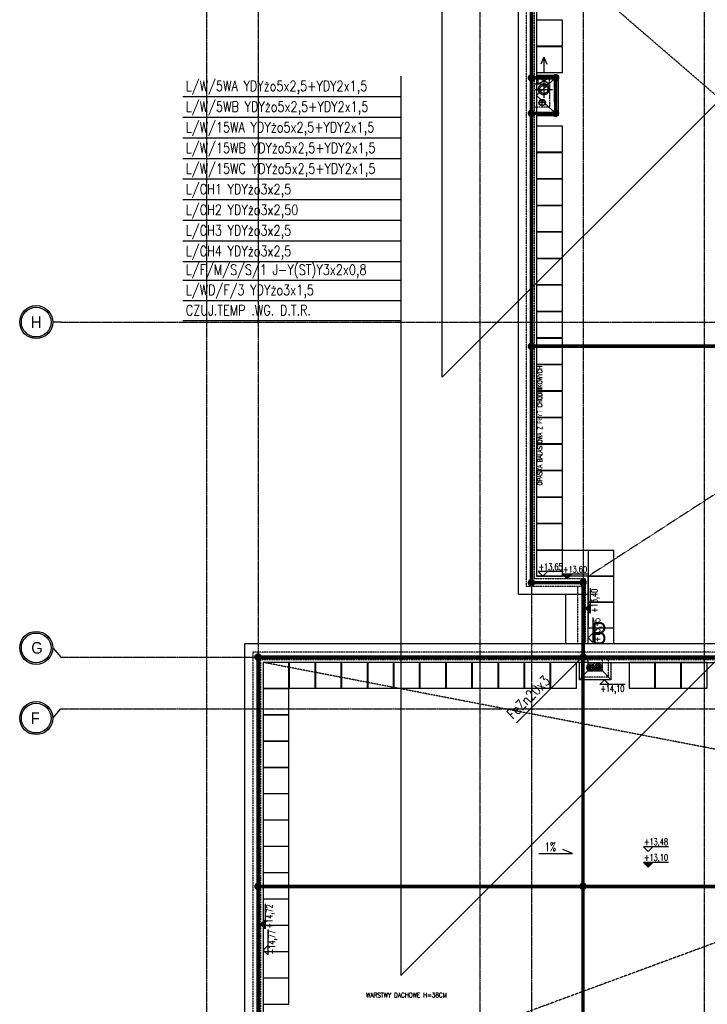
# Model space of a CAD drawing. Extents: x 3880 to 129921, y -116796 to -57711.
# Tile 47 of 110: x 50446 to 51778, y -95566 to -93656. Entities that reach past the tile are written whole.
import ezdxf
from ezdxf.enums import TextEntityAlignment as Align

# ---------------------------------------------------------------- set-up
doc = ezdxf.new("R2010")
doc.units = 0
doc.header["$LTSCALE"] = 2
doc.linetypes.add('CENTER', pattern=[2, 1.25, -0.25, 0.25, -0.25])
doc.linetypes.add('DASHED', pattern=[0.75, 0.5, -0.25])
doc.layers.get('0').update_dxf_attribs({"color": 101, "linetype": 'CONTINUOUS'})
for name, color, linetype in [('E35', 6, 'CONTINUOUS'), ('E50', 3, 'CONTINUOUS'), ('Ins-kan', 54, 'CONTINUOUS'), ('Ins-went', 141, 'CONTINUOUS'), ('Opis-rzedne', 52, 'CONTINUOUS'), ('Opis-spadki', 61, 'CONTINUOUS'), ('Os-osie glowne', 1, 'CENTER'), ('Os-osie-opis', 2, 'CONTINUOUS'), ('Pzt-chodniki-hatch', 252, 'CONTINUOUS'), ('Sch-opis', 51, 'CONTINUOUS'), ('W-idok', 9, 'CONTINUOUS'), ('W-izol-w', 144, 'CONTINUOUS'), ('W-widok-spadki', 61, 'CONTINUOUS')]:
    doc.layers.add(name, color=color, linetype=linetype)
doc.styles.add('dwg_opis duży', font='ARIAL.TTF', dxfattribs={"width": 0.9})
doc.styles.add('dwg_opis podstawowy', font='romans.shx', dxfattribs={"width": 0.9})
doc.styles.add('ROMANS', font='romans', dxfattribs={"width": 0.85})

# ---------------------------------------------------------------- blocks, each defined once
blk = doc.blocks.new('SPADKI')
at = {"ltscale": 25}
blk.add_lwpolyline([(0, 0), (0, -70), (-8, -50), (-8, -50)], dxfattribs=at)
at = {"ltscale": 25, "style": 'ROMANS', "width": 0.7}
blk.add_attdef('SP%', text='', height=18, rotation=90, dxfattribs=at).set_placement((-4.9, -24), align=Align.CENTER)
blk = doc.blocks.new('_opis_osi')
blk.add_hatch(color=256).paths.add_polyline_path([(32, -32), (28.8, -32, -1), (-28.8, -32), (-32, -32, 1)])
for radius in [32, 28.8]:
    blk.add_circle((0, -32), radius)
at = {"style": 'dwg_opis duży', "width": 0.9}
blk.add_attdef('AXNAMEV', text='', height=22.4, rotation=90, dxfattribs=at).set_placement((0, -32), align=Align.MIDDLE_CENTER)
blk = doc.blocks.new('dwg_kota arch 50')
blk.add_lwpolyline([(39.75, 9), (-9, 9), (0, 0), (9, 9)])
at = {"style": 'dwg_opis podstawowy', "width": 0.6}
blk.add_attdef('KOTA_ARCH', text='', height=12.75, dxfattribs=at).set_placement((15.375, 8.25), align=Align.BOTTOM_CENTER)
blk = doc.blocks.new('dwg_kota kons 50')
blk.add_hatch(color=256).paths.add_polyline_path([(9, 9), (-9, 9), (0, 0)])
blk.add_lwpolyline([(39.75, 9), (-9, 9), (0, 0), (9, 9)])
at = {"style": 'dwg_opis podstawowy', "width": 0.6}
blk.add_attdef('KOTA_KONS', text='', height=12.75, dxfattribs=at).set_placement((15.375, 8.25), align=Align.BOTTOM_CENTER)
blk = doc.blocks.new('_STRZAŁKA_WENT')
for q in [(-6, -14), (0, -30.2), (6, -14)]:
    blk.add_line((0, 0), q)

msp = doc.modelspace()

# ---------------------------------------------------------------- linework, layer by layer
at = {"layer": 'E35'}
for p, q in [((51264.41, -94349.937), (51264.41, -92988.929)), ((51264.41, -94349.937), (52312.021, -93302.326)), ((51184.472, -93765.807), (51184.472, -95510.071)), ((51184.472, -93805.855), (50761.495, -93805.855)), ((52889.514, -93805.029), (51184.472, -95510.071)), ((51184.472, -93845.904), (50761.495, -93845.904)), ((51184.472, -93885.953), (50761.495, -93885.953)), ((51184.472, -93926.001), (50761.495, -93926.001)), ((51184.472, -93966.05), (50761.495, -93966.05)), ((51184.472, -93966.05), (50761.495, -93966.05)), ((51184.472, -94006.099), (50761.495, -94006.099)), ((51184.472, -94006.099), (50761.495, -94006.099)), ((51184.472, -94046.147), (50761.495, -94046.147)), ((51184.472, -94046.147), (50761.495, -94046.147)), ((51184.472, -94086.196), (50761.495, -94086.196)), ((51184.472, -94086.196), (50761.495, -94086.196)), ((51184.472, -94126.245), (50761.495, -94126.245)), ((51184.472, -94162.304), (50761.495, -94162.304)), ((51184.472, -94201.555), (50761.495, -94201.555)), ((51184.472, -94240.806), (50761.495, -94240.806)), ((51184.472, -94240.806), (50761.495, -94240.806)), ((51408.379, -95020.368), (51537.547, -94891.2)), ((51408.379, -95020.368), (51537.547, -94891.2))]:
    msp.add_line(p, q, dxfattribs=at)
at = {"layer": 'E50', "const_width": 7}
for points in [[(51437.547, -92085.022), (51437.547, -94748.365), (51537.547, -94748.365), (51537.547, -94893.022)], [(51437.547, -93769.022), (51484.231, -93769.022), (51484.547, -93838.022), (51437.547, -93838.022)], [(51435.578, -94289.744), (52397.759, -94289.744)], [(50907.547, -94893.022), (52499.914, -94893.022)], [(50907.547, -95782.236), (50907.547, -94893.022)], [(51537.523, -94892.676), (51537.523, -95781.89)], [(50907.547, -95337.629), (52437.547, -95337.629)]]:
    msp.add_lwpolyline(points, dxfattribs=at)
for points in [[(51433.797, -93769.022, -1), (51441.297, -93769.022, -1)], [(51480.797, -93769.022, -1), (51488.297, -93769.022, -1)], [(51433.797, -93838.022, -1), (51441.297, -93838.022, -1)], [(51480.481, -93838.022, -1), (51487.981, -93838.022, -1)], [(51433.797, -94289.744, -1), (51441.297, -94289.744, -1)], [(51433.797, -94748.365, -1), (51441.297, -94748.365, -1)], [(51533.797, -94748.019, -1), (51541.297, -94748.019, -1)], [(50903.797, -94892.676, -1), (50911.297, -94892.676, -1)], [(51534.469, -94893.078, -1), (51541.969, -94893.078, -1)], [(50903.797, -95337.629, -1), (50911.297, -95337.629, -1)], [(51533.773, -95337.283, -1), (51541.273, -95337.283, -1)]]:
    msp.add_lwpolyline(points, format="xyb", close=True, dxfattribs=at)
at = {"layer": 'E50', "ltscale": 15, "const_width": 7}
msp.add_lwpolyline([(51537.638, -94896.771, 1), (51537.456, -94889.273, 1)], format="xyb", close=True, dxfattribs=at)
at = {"layer": 'Ins-kan', "ltscale": 5}
for p, q in [((51458.48, -93823.565), (51458.48, -93810.965)), ((51464.78, -93817.265), (51452.18, -93817.265))]:
    msp.add_line(p, q, dxfattribs=at)
at = {"layer": 'Ins-kan', "linetype": 'Continuous', "ltscale": 0.3}
for p, q in [((51557.547, -94913.497), (51547.047, -94913.497)), ((51552.297, -94918.747), (51552.297, -94908.247)), ((51562.426, -94912.967), (51571.876, -94912.967)), ((51567.151, -94908.242), (51567.151, -94917.692))]:
    msp.add_line(p, q, dxfattribs=at)
at = {"layer": 'Ins-kan', "ltscale": 5}
msp.add_circle((51458.48, -93817.265), 6.3, dxfattribs=at)
at = {"layer": 'Ins-kan'}
msp.add_circle((51458.48, -93817.265), 5.5, dxfattribs=at)
at = {"layer": 'Ins-kan', "linetype": 'Continuous', "ltscale": 0.3}
for centre, radius in [((51552.297, -94913.497), 7.387), ((51552.297, -94913.497), 4.77), ((51567.151, -94912.967), 7.387), ((51567.151, -94912.967), 4.725), ((51567.151, -94912.967), 4.125)]:
    msp.add_circle(centre, radius, dxfattribs=at)
at = {"layer": 'Ins-kan', "linetype": 'Continuous', "ltscale": 0.3, "extrusion": (0, 9.7811e-55, -1)}
msp.add_ellipse((51552.297, -94913.497), major_axis=(2.722, 2.722), ratio=1, start_param=3.92699082, end_param=10.21017612, dxfattribs=at)
at = {"layer": 'Ins-went', "linetype": 'DASHED', "ltscale": 0.3}
for p, q in [((51444.96, -93791.629), (51478.217, -93791.629)), ((51461.588, -93775), (51461.588, -93808.257))]:
    msp.add_line(p, q, dxfattribs=at)
for radius in [10.56, 8]:
    msp.add_circle((51461.588, -93791.629), radius, dxfattribs=at)
at = {"layer": 'Os-osie glowne'}
for points in [[(50807.547, -91070.848), (50807.547, -96575.018)], [(50907.547, -91070.848), (50907.547, -96575.018)], [(51337.547, -91070.848), (51337.547, -96575.018)], [(51437.547, -91070.848), (51437.547, -96575.018)], [(51537.547, -91070.848), (51537.547, -96645.018)], [(51772.547, -91070.848), (51772.547, -96645.018)], [(50525.547, -94243.022), (62792.547, -94243.022)], [(50525.547, -94893.022), (62792.547, -94893.022)], [(50525.547, -94993.022), (62792.547, -94993.022)]]:
    msp.add_lwpolyline(points, dxfattribs=at)
at = {"layer": 'Os-osie-opis'}
for points in [[(50525.547, -94243.022), (50509.547, -94243.022)], [(50509.547, -94874.862), (50525.547, -94893.022)], [(50509.547, -95011.182), (50525.547, -94993.022)]]:
    msp.add_lwpolyline(points, dxfattribs=at)
at = {"layer": 'Pzt-chodniki-hatch'}
for p, q in [((51597.547, -94686.022), (51497.547, -94686.022)), ((51597.547, -94867.022), (51597.547, -94686.022))]:
    msp.add_line(p, q, dxfattribs=at)
for points in [[(51447.547, -93657.312), (51447.547, -93707.312), (51497.547, -93707.312), (51497.547, -93657.312)], [(51447.547, -93708.742), (51447.547, -93758.742), (51497.547, -93758.742), (51497.547, -93708.742)], [(51447.547, -93863.032), (51447.547, -93913.032), (51497.547, -93913.032), (51497.547, -93863.032)], [(51447.547, -93914.462), (51447.547, -93964.462), (51497.547, -93964.462), (51497.547, -93914.462)], [(51447.547, -93965.892), (51447.547, -94015.892), (51497.547, -94015.892), (51497.547, -93965.892)], [(51447.547, -94017.322), (51447.547, -94067.322), (51497.547, -94067.322), (51497.547, -94017.322)], [(51447.547, -94068.752), (51447.547, -94118.752), (51497.547, -94118.752), (51497.547, -94068.752)], [(51447.547, -94120.182), (51447.547, -94170.182), (51497.547, -94170.182), (51497.547, -94120.182)], [(51447.547, -94171.612), (51447.547, -94221.612), (51497.547, -94221.612), (51497.547, -94171.612)], [(51447.547, -94223.042), (51447.547, -94273.042), (51497.547, -94273.042), (51497.547, -94223.042)], [(51447.547, -94274.472), (51447.547, -94324.472), (51497.547, -94324.472), (51497.547, -94274.472)], [(51447.547, -94325.902), (51447.547, -94375.902), (51497.547, -94375.902), (51497.547, -94325.902)], [(51447.547, -94377.332), (51447.547, -94427.332), (51497.547, -94427.332), (51497.547, -94377.332)], [(51447.547, -94428.762), (51447.547, -94478.762), (51497.547, -94478.762), (51497.547, -94428.762)], [(51447.547, -94480.192), (51447.547, -94530.192), (51497.547, -94530.192), (51497.547, -94480.192)], [(51447.547, -94531.622), (51447.547, -94581.622), (51497.547, -94581.622), (51497.547, -94531.622)], [(51447.547, -94583.052), (51447.547, -94633.052), (51497.547, -94633.052), (51497.547, -94583.052)], [(51447.547, -94634.482), (51447.547, -94684.482), (51497.547, -94684.482), (51497.547, -94634.482)], [(51447.547, -94686.022), (51447.547, -94736.022), (51497.547, -94736.022), (51497.547, -94686.022)], [(51547.547, -94686.022), (51547.547, -94736.022), (51597.547, -94736.022), (51597.547, -94686.022)], [(51547.547, -94736.022), (51547.547, -94786.022), (51597.547, -94786.022), (51597.547, -94736.022)], [(51547.547, -94786.022), (51547.547, -94836.022), (51597.547, -94836.022), (51597.547, -94786.022)], [(50917.547, -94903.022), (50917.547, -94953.022), (50967.547, -94953.022), (50967.547, -94903.022)], [(50968.207, -94903.022), (50968.207, -94953.022), (51018.207, -94953.022), (51018.207, -94903.022)], [(51018.867, -94903.022), (51018.867, -94953.022), (51068.867, -94953.022), (51068.867, -94903.022)], [(51069.527, -94903.022), (51069.527, -94953.022), (51119.527, -94953.022), (51119.527, -94903.022)], [(51120.187, -94903.022), (51120.187, -94953.022), (51170.187, -94953.022), (51170.187, -94903.022)], [(51170.847, -94903.022), (51170.847, -94953.022), (51220.847, -94953.022), (51220.847, -94903.022)], [(51221.507, -94903.022), (51221.507, -94953.022), (51271.507, -94953.022), (51271.507, -94903.022)], [(51272.167, -94903.022), (51272.167, -94953.022), (51322.167, -94953.022), (51322.167, -94903.022)], [(51322.827, -94903.022), (51322.827, -94953.022), (51372.827, -94953.022), (51372.827, -94903.022)], [(51373.487, -94903.022), (51373.487, -94953.022), (51423.487, -94953.022), (51423.487, -94903.022)], [(51424.147, -94903.022), (51424.147, -94953.022), (51474.147, -94953.022), (51474.147, -94903.022)], [(51474.807, -94903.022), (51474.807, -94953.022), (51524.807, -94953.022), (51524.807, -94903.022)], [(51626.787, -94903.022), (51626.787, -94953.022), (51676.787, -94953.022), (51676.787, -94903.022)], [(51677.447, -94903.022), (51677.447, -94953.022), (51727.447, -94953.022), (51727.447, -94903.022)], [(51728.107, -94903.022), (51728.107, -94953.022), (51778.107, -94953.022), (51778.107, -94903.022)], [(50917.547, -94954.082), (50917.547, -95004.082), (50967.547, -95004.082), (50967.547, -94954.082)], [(50917.547, -95005.142), (50917.547, -95055.142), (50967.547, -95055.142), (50967.547, -95005.142)], [(50917.547, -95056.202), (50917.547, -95106.202), (50967.547, -95106.202), (50967.547, -95056.202)], [(50917.547, -95107.262), (50917.547, -95157.262), (50967.547, -95157.262), (50967.547, -95107.262)], [(50917.547, -95158.322), (50917.547, -95208.322), (50967.547, -95208.322), (50967.547, -95158.322)], [(50917.547, -95209.382), (50917.547, -95259.382), (50967.547, -95259.382), (50967.547, -95209.382)], [(50917.547, -95260.442), (50917.547, -95310.442), (50967.547, -95310.442), (50967.547, -95260.442)], [(50917.547, -95311.502), (50917.547, -95361.502), (50967.547, -95361.502), (50967.547, -95311.502)], [(50917.547, -95362.562), (50917.547, -95412.562), (50967.547, -95412.562), (50967.547, -95362.562)], [(50917.547, -95413.622), (50917.547, -95463.622), (50967.547, -95463.622), (50967.547, -95413.622)], [(50917.547, -95464.682), (50917.547, -95514.682), (50967.547, -95514.682), (50967.547, -95464.682)], [(50917.547, -95515.742), (50917.547, -95565.742), (50967.547, -95565.742), (50967.547, -95515.742)]]:
    msp.add_lwpolyline(points, close=True, dxfattribs=at)
at = {"layer": 'W-idok', "linetype": 'DASHED', "ltscale": 0.5}
for p, q in [((51542.547, -94741.022), (51442.547, -94741.022)), ((51542.547, -94867.022), (51542.547, -94741.022)), ((51542.547, -94756.022), (51427.547, -94756.022)), ((51527.547, -94867.022), (51527.547, -94756.022))]:
    msp.add_line(p, q, dxfattribs=at)
for points in [[(51427.547, -92095.022), (51427.547, -94756.022)], [(51442.547, -92095.022), (51442.547, -94741.022)], [(51442.547, -93769.022), (51484.547, -93769.022), (51484.547, -93838.022), (51442.547, -93838.022)], [(51450.547, -93781.022), (51450.547, -93769.022)], [(51472.547, -93781.022), (51450.547, -93769.022)], [(51450.547, -93781.022), (51472.547, -93769.022)], [(51472.547, -93781.022), (51472.547, -93769.022)], [(51442.547, -93781.022), (51472.547, -93781.022), (51472.547, -93826.022), (51442.547, -93826.022)], [(52507.547, -94883.022), (50897.547, -94883.022)], [(50897.547, -94883.022), (50897.547, -95790.022)], [(52492.547, -94898.022), (50912.547, -94898.022)], [(50912.547, -94898.022), (50912.547, -95775.022)], [(51586.547, -94898.022), (51586.547, -94932.022), (51535.547, -94932.022), (51535.547, -94898.022)], [(51574.547, -94898.022), (51574.547, -94920.022), (51547.547, -94920.022), (51547.547, -94898.022)]]:
    msp.add_lwpolyline(points, dxfattribs=at)
at = {"layer": 'W-izol-w', "linetype": 'Continuous'}
for p, q in [((51547.547, -94736.022), (51447.547, -94736.022)), ((51547.547, -94867.022), (51547.547, -94736.022)), ((51412.547, -94771.022), (51503.547, -94771.022)), ((51412.547, -94771.022), (51547.547, -94771.022)), ((51503.547, -94771.022), (51503.547, -94867.022)), ((51503.547, -94771.022), (51503.547, -94866.022)), ((52523.547, -94867.022), (50881.547, -94867.022)), ((50881.547, -94867.022), (50881.547, -95806.022))]:
    msp.add_line(p, q, dxfattribs=at)
for points in [[(51412.547, -94771.022), (51412.547, -92115.522)], [(51447.547, -92115.522), (51447.547, -93843.022)], [(51447.547, -93764.022), (51489.547, -93764.022), (51489.547, -93843.022), (51447.547, -93843.022)], [(51489.547, -93764.022), (51447.547, -93803.522), (51489.547, -93843.022)], [(51447.547, -93843.022), (51447.547, -94736.022)], [(51547.547, -94903.022), (50917.547, -94903.022)], [(50917.547, -94903.022), (50917.547, -95770.022)], [(51591.547, -94903.022), (51591.547, -94937.022), (51530.547, -94937.022), (51530.547, -94903.022)], [(51530.547, -94937.022), (51561.047, -94903.022), (51591.547, -94937.022)], [(51547.547, -94903.022), (52487.547, -94903.022)]]:
    msp.add_lwpolyline(points, dxfattribs=at)
at = {"layer": 'W-widok-spadki', "linetype": 'DASHED', "ltscale": 0.5}
for points in [[(52266.547, -94210.022), (51447.547, -93503.022)], [(52266.547, -94270.022), (51547.547, -94736.022)], [(52355.797, -95179.522), (50917.547, -94903.022)], [(52355.797, -95239.522), (50917.547, -95770.022)]]:
    msp.add_lwpolyline(points, dxfattribs=at)

# ---------------------------------------------------------------- block references
at = {"layer": 'Ins-went'}
msp.add_blockref('_STRZAŁKA_WENT', (51461.547, -93728.784), dxfattribs=at)
at = {"layer": 'Opis-rzedne'}
for name, p, values in [('dwg_kota arch 50', (51459.392, -94736.022), {'KOTA_ARCH': '+13,65'}), ('dwg_kota kons 50', (51506.731, -94741.022), {'KOTA_KONS': '+13,60'}), ('dwg_kota arch 50', (51663.781, -95269.594), {'KOTA_ARCH': '+13,48'}), ('dwg_kota kons 50', (51663.781, -95299.935), {'KOTA_KONS': '+13,10'})]:
    msp.add_blockref(name, p, dxfattribs=at).add_auto_attribs(values)
ref = msp.add_blockref('dwg_kota kons 50', (51542.547, -94798.771), dxfattribs=dict(at, xscale=-1, rotation=270))
ref.add_attrib('KOTA_KONS', '+13,40', dxfattribs={"layer": '0', "height": 12.75, "rotation": 90, "style": 'dwg_opis podstawowy', "width": 0.6}).set_placement((51569.619, -94783.396), align=Align.BOTTOM_CENTER)
ref = msp.add_blockref('dwg_kota arch 50', (51547.547, -94855.597), dxfattribs=dict(at, xscale=-1, rotation=270))
ref.add_attrib('KOTA_ARCH', '+13,45', dxfattribs={"layer": '0', "height": 12.75, "rotation": 90, "style": 'dwg_opis podstawowy', "width": 0.6}).set_placement((51574.619, -94840.222), align=Align.BOTTOM_CENTER)
ref = msp.add_blockref('dwg_kota arch 50', (51579.2, -94937.022), dxfattribs=dict(at, xscale=-1, rotation=180))
ref.add_attrib('KOTA_ARCH', '+14,10', dxfattribs={"layer": '0', "height": 12.75, "style": 'dwg_opis podstawowy', "width": 0.6}).set_placement((51594.575, -94964.093), align=Align.BOTTOM_CENTER)
ref = msp.add_blockref('dwg_kota kons 50', (50912.547, -95411.139), dxfattribs=dict(at, xscale=-1, rotation=270))
ref.add_attrib('KOTA_KONS', '+14,72', dxfattribs={"layer": '0', "height": 12.75, "rotation": 90, "style": 'dwg_opis podstawowy', "width": 0.6}).set_placement((50939.619, -95395.764), align=Align.BOTTOM_CENTER)
ref = msp.add_blockref('dwg_kota arch 50', (50917.547, -95461.164), dxfattribs=dict(at, xscale=-1, rotation=270.0000000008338))
ref.add_attrib('KOTA_ARCH', '+14,77', dxfattribs={"layer": '0', "height": 12.75, "rotation": 90, "style": 'dwg_opis podstawowy', "width": 0.6}).set_placement((50944.619, -95445.789), align=Align.BOTTOM_CENTER)
at = {"layer": 'Opis-spadki'}
ref = msp.add_blockref('SPADKI', (51452.129, -95273.538), dxfattribs=dict(at, xscale=-0.9245656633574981, yscale=0.924565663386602, zscale=0.9245656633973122, rotation=90))
ref.add_attrib('SP%', '1%', dxfattribs={"layer": '0', "ltscale": 25, "height": 16.6422, "style": 'ROMANS', "width": 0.7}).set_placement((51474.362, -95269.011), align=Align.CENTER)
at = {"layer": 'Os-osie-opis'}
ref = msp.add_blockref('_opis_osi', (50509.547, -94243.022), dxfattribs=dict(at, rotation=270))
ref.add_attrib('AXNAMEV', 'H', dxfattribs={"layer": '0', "height": 22.4, "style": 'dwg_opis duży', "width": 0.9}).set_placement((50477.451, -94243.022), align=Align.MIDDLE_CENTER)
ref = msp.add_blockref('_opis_osi', (50509.547, -94874.862), dxfattribs=dict(at, rotation=270))
ref.add_attrib('AXNAMEV', 'G', dxfattribs={"layer": '0', "height": 22.4, "style": 'dwg_opis duży', "width": 0.9}).set_placement((50478.978, -94874.862), align=Align.MIDDLE_CENTER)
ref = msp.add_blockref('_opis_osi', (50509.547, -95011.182), dxfattribs=dict(at, rotation=270))
ref.add_attrib('AXNAMEV', 'F', dxfattribs={"layer": '0', "height": 22.4, "style": 'dwg_opis duży', "width": 0.9}).set_placement((50475.54, -95011.182), align=Align.MIDDLE_CENTER)

# ---------------------------------------------------------------- texts
at = {"layer": 'E35', "style": 'ROMANS', "width": 0.8}
for s, p in [('L/W/5WA YDYżo5x2,5+YDY2x1,5', (50767.622, -93794.905)), ('L/W/5WB YDYżo5x2,5+YDY2x1,5', (50767.622, -93834.954)), ('L/W/15WA YDYżo5x2,5+YDY2x1,5', (50767.622, -93875.003)), ('L/W/15WB YDYżo5x2,5+YDY2x1,5', (50767.622, -93915.051)), ('L/W/15WC YDYżo5x2,5+YDY2x1,5', (50767.622, -93955.1)), ('L/CH1 YDYżo3x2,5', (50767.622, -93995.149)), ('L/CH2 YDYżo3x2,50', (50767.622, -94035.197)), ('L/CH3 YDYżo3x2,5', (50767.622, -94075.246)), ('L/CH4 YDYżo3x2,5', (50767.622, -94115.295)), ('L/F/M/S/S/1 J-Y(ST)Y3x2x0,8', (50767.622, -94151.355)), ('L/WD/F/3 YDYżo3x1,5', (50767.622, -94190.605)), ('CZUJ.TEMP .WG. D.T.R.', (50767.622, -94229.856))]:
    msp.add_text(s, height=20, dxfattribs=at).set_placement(p)
msp.add_text('FeZn20x3', height=20, rotation=45, dxfattribs=at).set_placement((51401.728, -95014.6))
msp.add_text('FeZn20x3', height=20, rotation=45, dxfattribs=at).set_placement((51401.728, -95014.6))
at = {"layer": 'E50', "ltscale": 50, "style": 'ROMANS', "width": 0.8}
msp.add_text('B', height=40, dxfattribs=at).set_placement((51554.054, -94866.514))
at = {"layer": 'Sch-opis', "style": 'ROMANS', "width": 0.7}
msp.add_text('OPASKA BALASTOWA Z PŁYT CHODNIKOWYCH', height=9, rotation=90, dxfattribs=at).set_placement((51458.222, -94559.423))
at = {"layer": 'Sch-opis', "insert": (51273.734, -95543.793), "char_height": 9, "width": 203.76147, "attachment_point": 3, "style": 'ROMANS'}
msp.add_mtext('WARSTWY DACHOWE H=38CM', dxfattribs=at)

doc.saveas('drawing.dxf')
